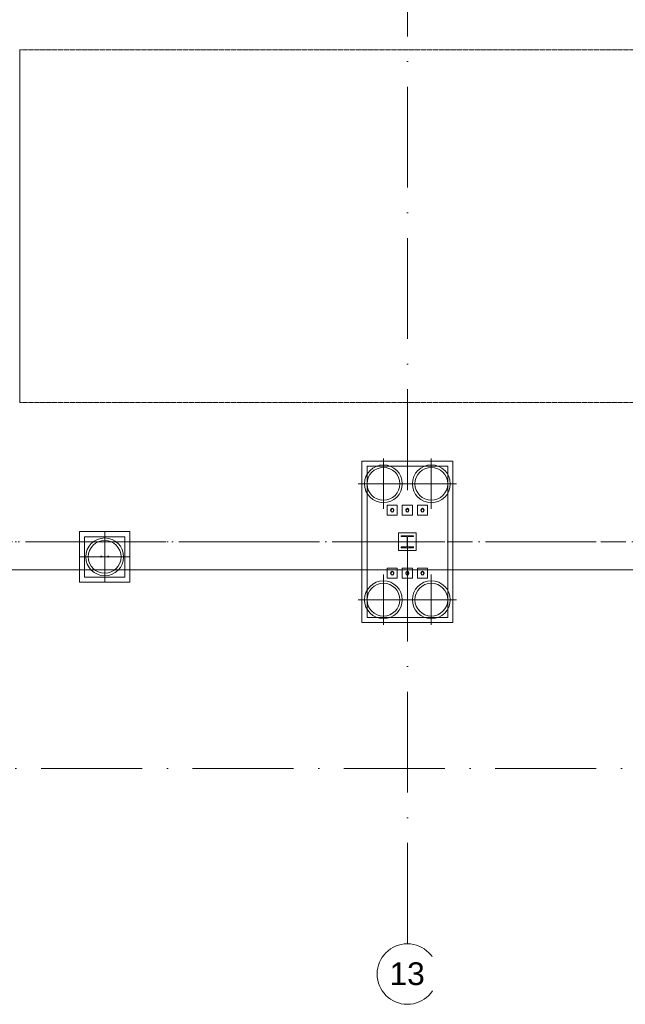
# Model space of a CAD drawing. Header units: millimetres. Extents: x -2694 to 330324, y -17289 to 76899.
# Tile 73 of 142: x 154085 to 166090, y -1426 to 18106. Entities that reach past the tile are written whole.
import ezdxf

# ---------------------------------------------------------------- set-up
doc = ezdxf.new("R2010")
doc.units = ezdxf.units.MM
for name, pattern in [('A_CARA_07', [7, 5, -2]), ('IMPORT-A_CARA_07', [700, 500, -200]), ('IMPORT-A_CARA_15', [760, 500, -130, 0, -130]), ('Čerchovaná 20mm', [3000, 2000, -500, 0, -500])]:
    doc.linetypes.add(name, pattern=pattern)
for name, color, linetype, lineweight in [('02_0_25386_PODLAHA HALY A ZÁKLADY VESTAVKŮ 4_6_2025_dwg', 8, 'Continuous', 9), ('11542_003_OK-HALA_TaO-1_ET_R01_AciS_2025-04-14_sloupy_dwg', 150, 'Continuous', 9), ('CA_OSY', 5, 'IMPORT-A_CARA_15', 13), ('CA_PODLAHA25', 7, 'Continuous', 13), ('CA_POHHRA18', 9, 'Continuous', 9), ('CA_TEXT35', 62, 'Continuous', 9), ('CA_ZAKLADY25', 7, 'Continuous', 13), ('CA_ZAKLADY5', 1, 'Continuous', 25), ('Konstrukční přípoje', 7, 'Continuous', 13), ('SS_HALA_TaO-DODAVKA_STAVEBNI', 140, 'Continuous', 9), ('SS_HALA_TaO-SLOUP', 140, 'Continuous', 9)]:
    doc.layers.add(name, color=color, linetype=linetype, lineweight=lineweight)
doc.styles.add('Arial_1', font='arial.ttf', dxfattribs={"height": 450})

# ---------------------------------------------------------------- blocks, each defined once
blk = doc.blocks.new('02_0_25386_PODLAHA HALY A ZÁKLADY VESTAVKŮ 4_6_2025_dwg-2745952-BOURÁNÍ STÁVAJÍCÍCH ZÁKLADOVÝCH PRVKŮ')
at = {"layer": 'CA_OSY', "color": 10}
blk.add_line((2346008, -1789797), (2597271, -1789797), dxfattribs=at)
blk = doc.blocks.new('pilota 600 mm - D_750_650-2142276-BOURÁNÍ STÁVAJÍCÍCH ZÁKLADOVÝCH PRVKŮ')
at = {"layer": 'CA_POHHRA18'}
for q in [(0, 500), (-500, 0), (0, -500), (500, 0)]:
    blk.add_line((0, 0), q, dxfattribs=at)
blk = doc.blocks.new('pilota 600 mm - D_750_650-2142277-BOURÁNÍ STÁVAJÍCÍCH ZÁKLADOVÝCH PRVKŮ')
at = {"layer": 'CA_POHHRA18'}
for q in [(0, 500), (-500, 0), (500, 0), (0, -500)]:
    blk.add_line((0, 0), q, dxfattribs=at)
blk = doc.blocks.new('pilota 600 mm - D_750_650-2142303-BOURÁNÍ STÁVAJÍCÍCH ZÁKLADOVÝCH PRVKŮ')
at = {"layer": 'CA_POHHRA18'}
for q in [(0, 500), (-500, 0), (0, -500), (500, 0)]:
    blk.add_line((0, 0), q, dxfattribs=at)
blk = doc.blocks.new('11542_003_OK-HALA_TaO-1_ET_R01_AciS_2025-04-14_sloupy_dwg-1858929-BOURÁNÍ STÁVAJÍCÍCH ZÁKLADOVÝCH PRVKŮ')
at = {"layer": '11542_003_OK-HALA_TaO-1_ET_R01_AciS_2025-04-14_sloupy_dwg', "color": 140}
for p, q in [((161650, 7870), (161650, 7853)), ((161890, 7870), (161650, 7870)), ((161650, 7853), (161744, 7853)), ((161765, 7832), (161765, 7668)), ((161775, 7668), (161775, 7832)), ((161796, 7853), (161890, 7853)), ((161890, 7853), (161890, 7870)), ((161744, 7647), (161650, 7647)), ((161650, 7647), (161650, 7630)), ((161650, 7630), (161890, 7630)), ((161890, 7647), (161796, 7647)), ((161890, 7630), (161890, 7647))]:
    blk.add_line(p, q, dxfattribs=at)
for centre, radius, start, end in [((161470, 8375), 32, 0, 180), ((161770, 8375), 32, 0, 180), ((162070, 8375), 32, 0, 180), ((161470, 8375), 32, 180, 0), ((161770, 8375), 32, 180, 0), ((162070, 8375), 32, 180, 0), ((161744, 7832), 21, 0, 90), ((161796, 7832), 21, 90, 180), ((161744, 7668), 21, 270, 0), ((161796, 7668), 21, 180, 270), ((155700, 7455), 10, 0, 180), ((155700, 7455), 10, 180, 0), ((155840, 7455), 10, 0, 180), ((155840, 7455), 10, 180, 0), ((161470, 7125), 32, 0, 180), ((161470, 7125), 32, 180, 0), ((161770, 7125), 32, 0, 180), ((161770, 7125), 32, 180, 0), ((162070, 7125), 32, 0, 180), ((162070, 7125), 32, 180, 0)]:
    blk.add_arc(centre, radius, start, end, dxfattribs=at)
at = {"layer": 'SS_HALA_TaO-DODAVKA_STAVEBNI'}
for centre, start, end in [((161470, 8375), 0, 180), ((161770, 8375), 0, 180), ((162070, 8375), 0, 180), ((161470, 8375), 180, 0), ((161770, 8375), 180, 0), ((162070, 8375), 180, 0), ((161470, 7125), 0, 180), ((161470, 7125), 180, 0), ((161770, 7125), 0, 180), ((161770, 7125), 180, 0), ((162070, 7125), 0, 180), ((162070, 7125), 180, 0)]:
    blk.add_arc(centre, 32, start, end, dxfattribs=at)
at = {"layer": 'SS_HALA_TaO-SLOUP'}
for p, q in [((161650, 7870), (161650, 7853)), ((161890, 7870), (161650, 7870)), ((161650, 7853), (161744, 7853)), ((161765, 7832), (161765, 7668)), ((161775, 7668), (161775, 7832)), ((161796, 7853), (161890, 7853)), ((161890, 7853), (161890, 7870)), ((161744, 7647), (161650, 7647)), ((161650, 7647), (161650, 7630)), ((161650, 7630), (161890, 7630)), ((161890, 7647), (161796, 7647)), ((161890, 7630), (161890, 7647))]:
    blk.add_line(p, q, dxfattribs=at)
for centre, radius, start, end in [((161744, 7832), 21, 0, 90), ((161796, 7832), 21, 90, 180), ((161744, 7668), 21, 270, 0), ((161796, 7668), 21, 180, 270), ((155700, 7455), 10, 0, 180), ((155700, 7455), 10, 180, 0), ((155840, 7455), 10, 0, 180), ((155840, 7455), 10, 180, 0)]:
    blk.add_arc(centre, radius, start, end, dxfattribs=at)
blk = doc.blocks.new('M_Šroub HPM-E - 64_E-V310-BOURÁNÍ STÁVAJÍCÍCH ZÁKLADOVÝCH PRVKŮ')
at = {"layer": 'Konstrukční přípoje', "lineweight": 9}
h = blk.add_hatch(dxfattribs=at)
h.set_pattern_fill('FP_133', color=50, style=0, pattern_type=2)
h.set_pattern_definition([(45, (-161770.05, -8374.87), (-251.4472, 251.4472), []), (45, (-161770.05, -7993.87), (-251.4472, 251.4472), [])])
h.paths.add_polyline_path([(10, -30), (26, -19), (32, 0), (26, 19), (10, 30), (-10, 30), (-26, 19), (-32, 0), (-26, -19), (-10, -30)])
at = {"layer": 'Konstrukční přípoje'}
for p, q in [((-100, -100), (-100, 100)), ((-100, 100), (100, 100)), ((100, 100), (-100, 100)), ((-100, 100), (-100, -100)), ((100, 100), (100, -100)), ((100, -100), (100, 100)), ((100, -100), (-100, -100)), ((-100, -100), (100, -100))]:
    blk.add_line(p, q, dxfattribs=at)
at = {"layer": 'Konstrukční přípoje', "color": 250, "lineweight": 25}
for start, end in [(360, 180), (180, 360)]:
    blk.add_arc((0, 0), 32, start, end, dxfattribs=at)
at = {"layer": 'Konstrukční přípoje'}
for start, end in [(0, 180), (0, 180), (0, 180), (180, 360), (180, 360), (180, 360)]:
    blk.add_arc((0, 0), 32, start, end, dxfattribs=at)
blk = doc.blocks.new('M_Šroub HPM-E - 64_E-V311-BOURÁNÍ STÁVAJÍCÍCH ZÁKLADOVÝCH PRVKŮ')
at = {"layer": 'Konstrukční přípoje'}
for p, q in [((100, 100), (-100, 100)), ((-100, 100), (-100, -100)), ((-100, -100), (-100, 100)), ((-100, 100), (100, 100)), ((100, -100), (100, 100)), ((100, 100), (100, -100)), ((-100, -100), (100, -100)), ((100, -100), (-100, -100))]:
    blk.add_line(p, q, dxfattribs=at)
at = {"layer": 'Konstrukční přípoje', "color": 250, "lineweight": 25}
for start, end in [(360, 180), (180, 360)]:
    blk.add_arc((0, 0), 32, start, end, dxfattribs=at)
at = {"layer": 'Konstrukční přípoje'}
for start, end in [(0, 180), (0, 180), (0, 180), (180, 0), (180, 360), (180, 360)]:
    blk.add_arc((0, 0), 32, start, end, dxfattribs=at)
blk = doc.blocks.new('M_Šroub HPM-E - 64_E-V312-BOURÁNÍ STÁVAJÍCÍCH ZÁKLADOVÝCH PRVKŮ')
at = {"layer": 'Konstrukční přípoje'}
for p, q in [((-100, -100), (-100, 100)), ((-100, 100), (100, 100)), ((100, 100), (-100, 100)), ((-100, 100), (-100, -100)), ((100, 100), (100, -100)), ((100, -100), (100, 100)), ((100, -100), (-100, -100)), ((-100, -100), (100, -100))]:
    blk.add_line(p, q, dxfattribs=at)
at = {"layer": 'Konstrukční přípoje', "color": 250, "lineweight": 25}
for start, end in [(360, 180), (180, 360)]:
    blk.add_arc((0, 0), 32, start, end, dxfattribs=at)
at = {"layer": 'Konstrukční přípoje'}
for start, end in [(0, 180), (0, 180), (0, 180), (180, 360), (180, 360), (180, 360)]:
    blk.add_arc((0, 0), 32, start, end, dxfattribs=at)
blk = doc.blocks.new('M_Šroub HPM-E - 64_E-V313-BOURÁNÍ STÁVAJÍCÍCH ZÁKLADOVÝCH PRVKŮ')
at = {"layer": 'Konstrukční přípoje'}
for p, q in [((100, 100), (-100, 100)), ((-100, 100), (-100, -100)), ((-100, -100), (-100, 100)), ((-100, 100), (100, 100)), ((100, -100), (100, 100)), ((100, 100), (100, -100)), ((-100, -100), (100, -100)), ((100, -100), (-100, -100))]:
    blk.add_line(p, q, dxfattribs=at)
at = {"layer": 'Konstrukční přípoje', "color": 250, "lineweight": 25}
for start, end in [(360, 180), (180, 360)]:
    blk.add_arc((0, 0), 32, start, end, dxfattribs=at)
at = {"layer": 'Konstrukční přípoje'}
for start, end in [(0, 180), (0, 180), (0, 180), (180, 0), (180, 360), (180, 360)]:
    blk.add_arc((0, 0), 32, start, end, dxfattribs=at)
blk = doc.blocks.new('M_Šroub HPM-E - 64_E-V314-BOURÁNÍ STÁVAJÍCÍCH ZÁKLADOVÝCH PRVKŮ')
at = {"layer": 'Konstrukční přípoje'}
for p, q in [((-100, -100), (-100, 100)), ((-100, 100), (100, 100)), ((100, 100), (-100, 100)), ((-100, 100), (-100, -100)), ((100, 100), (100, -100)), ((100, -100), (100, 100)), ((100, -100), (-100, -100)), ((-100, -100), (100, -100))]:
    blk.add_line(p, q, dxfattribs=at)
at = {"layer": 'Konstrukční přípoje', "color": 250, "lineweight": 25}
for start, end in [(360, 180), (180, 360)]:
    blk.add_arc((0, 0), 32, start, end, dxfattribs=at)
at = {"layer": 'Konstrukční přípoje'}
for start, end in [(0, 180), (0, 180), (0, 180), (180, 360), (180, 360), (180, 360)]:
    blk.add_arc((0, 0), 32, start, end, dxfattribs=at)
blk = doc.blocks.new('M_Šroub HPM-E - 64_E-V315-BOURÁNÍ STÁVAJÍCÍCH ZÁKLADOVÝCH PRVKŮ')
at = {"layer": 'Konstrukční přípoje', "lineweight": 9}
h = blk.add_hatch(dxfattribs=at)
h.set_pattern_fill('FP_134', color=50, style=0, pattern_type=2)
h.set_pattern_definition([(45, (-161470.05, -7124.87), (-251.4472, 251.4472), []), (45, (-161470.05, -6743.87), (-251.4472, 251.4472), [])])
h.paths.add_polyline_path([(10, -30), (26, -19), (32, 0), (26, 19), (10, 30), (-10, 30), (-26, 19), (-32, 0), (-26, -19), (-10, -30)])
at = {"layer": 'Konstrukční přípoje'}
for p, q in [((100, 100), (-100, 100)), ((-100, 100), (-100, -100)), ((-100, -100), (-100, 100)), ((-100, 100), (100, 100)), ((100, -100), (100, 100)), ((100, 100), (100, -100)), ((-100, -100), (100, -100)), ((100, -100), (-100, -100))]:
    blk.add_line(p, q, dxfattribs=at)
at = {"layer": 'Konstrukční přípoje', "color": 250, "lineweight": 25}
for start, end in [(360, 180), (180, 360)]:
    blk.add_arc((0, 0), 32, start, end, dxfattribs=at)
at = {"layer": 'Konstrukční přípoje'}
for start, end in [(0, 180), (0, 180), (0, 180), (180, 0), (180, 360), (180, 360)]:
    blk.add_arc((0, 0), 32, start, end, dxfattribs=at)
blk = doc.blocks.new('Osnova - Bublina osnovy 12mm-4850-BOURÁNÍ STÁVAJÍCÍCH ZÁKLADOVÝCH PRVKŮ')
at = {"layer": 'CA_TEXT35'}
blk.add_circle((0, 0), 6, dxfattribs=at)

msp = doc.modelspace()

# ---------------------------------------------------------------- linework, layer by layer
at = {"layer": 'CA_OSY', "linetype": 'Čerchovaná 20mm', "lineweight": 9}
for p, q in [((161770, -226.2), (161770, 75699.1)), ((-1493.6, 7749.9), (299971.9, 7749.9)), ((-1493.6, 3254.9), (299971.9, 3254.9))]:
    msp.add_line(p, q, dxfattribs=at)
at = {"layer": 'CA_PODLAHA25'}
msp.add_line((205330, 7189.9), (4070, 7189.9), dxfattribs=at)
at = {"layer": 'CA_ZAKLADY25', "color": 240, "linetype": 'A_CARA_07', "lineweight": 9}
for p, q in [((154090, 10509.9), (154090, 17509.9)), ((154090, 17509.9), (178090, 17509.9)), ((178090, 10509.9), (154090, 10509.9))]:
    msp.add_line(p, q, dxfattribs=at)
at = {"layer": 'CA_ZAKLADY25', "lineweight": 9}
for p, q in [((160870, 6149.9), (160870, 9349.9)), ((160870, 9349.9), (162670, 9349.9)), ((162670, 9349.9), (160870, 9349.9)), ((160870, 9349.9), (160870, 6149.9)), ((162670, 9349.9), (162670, 6149.9)), ((162670, 6149.9), (162670, 9349.9)), ((155270, 6949.9), (155270, 7949.9)), ((155270, 7949.9), (156270, 7949.9)), ((156270, 7949.9), (155270, 7949.9)), ((155270, 7949.9), (155270, 6949.9)), ((156270, 7949.9), (156270, 6949.9)), ((156270, 6949.9), (156270, 7949.9)), ((156270, 6949.9), (155270, 6949.9)), ((155270, 6949.9), (156270, 6949.9)), ((162670, 6149.9), (160870, 6149.9)), ((160870, 6149.9), (162670, 6149.9))]:
    msp.add_line(p, q, dxfattribs=at)
at = {"layer": 'CA_ZAKLADY25'}
for p, q in [((162570, 9249.9), (160970, 9249.9)), ((160970, 9249.9), (160970, 6249.9)), ((160970, 6249.9), (160970, 9249.9)), ((160970, 9249.9), (162570, 9249.9)), ((162570, 6249.9), (162570, 9249.9)), ((162570, 9249.9), (162570, 6249.9)), ((156170, 7849.9), (155370, 7849.9)), ((155370, 7849.9), (155370, 7049.9)), ((155370, 7049.9), (155370, 7849.9)), ((155370, 7849.9), (156170, 7849.9)), ((156170, 7049.9), (156170, 7849.9)), ((156170, 7849.9), (156170, 7049.9)), ((161595, 7924.9), (161945, 7924.9)), ((161595, 7574.9), (161595, 7924.9)), ((161945, 7924.9), (161595, 7924.9)), ((161595, 7924.9), (161595, 7574.9)), ((161945, 7924.9), (161945, 7574.9)), ((161945, 7574.9), (161945, 7924.9)), ((161945, 7574.9), (161595, 7574.9)), ((161595, 7574.9), (161945, 7574.9)), ((155370, 7049.9), (156170, 7049.9)), ((156170, 7049.9), (155370, 7049.9)), ((160970, 6249.9), (162570, 6249.9)), ((162570, 6249.9), (160970, 6249.9))]:
    msp.add_line(p, q, dxfattribs=at)
at = {"layer": 'CA_ZAKLADY25', "lineweight": 9}
for centre, radius, start, end in [((161295, 8899.9), 375, 0, 180), ((161295, 8899.9), 375, 0, 180), ((161295, 8899.9), 325, 90, 270), ((161295, 8899.9), 325, 90, 270), ((161295, 8899.9), 325, 270, 90), ((161295, 8899.9), 325, 270, 90), ((162245, 8899.9), 375, 0, 180), ((162245, 8899.9), 375, 0, 180), ((162245, 8899.9), 325, 90, 270), ((162245, 8899.9), 325, 90, 270), ((162245, 8899.9), 325, 270, 90), ((162245, 8899.9), 325, 270, 90), ((161295, 8899.9), 375, 180, 360), ((161295, 8899.9), 375, 180, 360), ((162245, 8899.9), 375, 180, 0), ((162245, 8899.9), 375, 180, 0), ((155770, 7449.9), 375, 0, 180), ((155770, 7449.9), 375, 0, 180), ((155770, 7449.9), 325, 90, 270), ((155770, 7449.9), 325, 90, 270), ((155770, 7449.9), 325, 270, 90), ((155770, 7449.9), 325, 270, 90), ((155770, 7449.9), 375, 180, 0), ((155770, 7449.9), 375, 180, 0), ((161295, 6599.9), 375, 0, 180), ((161295, 6599.9), 375, 0, 180), ((161295, 6599.9), 325, 90, 270), ((161295, 6599.9), 325, 90, 270), ((161295, 6599.9), 325, 270, 90), ((161295, 6599.9), 325, 270, 90), ((162245, 6599.9), 375, 0, 180), ((162245, 6599.9), 375, 0, 180), ((162245, 6599.9), 325, 90, 270), ((162245, 6599.9), 325, 90, 270), ((162245, 6599.9), 325, 270, 90), ((162245, 6599.9), 325, 270, 90), ((161295, 6599.9), 375, 180, 0), ((161295, 6599.9), 375, 180, 360), ((162245, 6599.9), 375, 180, 0), ((162245, 6599.9), 375, 180, 0)]:
    msp.add_arc(centre, radius, start, end, dxfattribs=at)
at = {"layer": 'CA_ZAKLADY5', "color": 240, "linetype": 'A_CARA_07', "lineweight": 9}
for p, q in [((178090, 17509.9), (154090, 17509.9)), ((154090, 17509.9), (154090, 10509.9)), ((154090, 10509.9), (178090, 10509.9))]:
    msp.add_line(p, q, dxfattribs=at)

# ---------------------------------------------------------------- block references
at = {"layer": '02_0_25386_PODLAHA HALY A ZÁKLADY VESTAVKŮ 4_6_2025_dwg', "color": 240, "linetype": 'IMPORT-A_CARA_07'}
msp.add_blockref('02_0_25386_PODLAHA HALY A ZÁKLADY VESTAVKŮ 4_6_2025_dwg-2745952-BOURÁNÍ STÁVAJÍCÍCH ZÁKLADOVÝCH PRVKŮ', (-2306582.6, 1797547.1), dxfattribs=at)
at = {"layer": '11542_003_OK-HALA_TaO-1_ET_R01_AciS_2025-04-14_sloupy_dwg', "color": 140}
msp.add_blockref('11542_003_OK-HALA_TaO-1_ET_R01_AciS_2025-04-14_sloupy_dwg-1858929-BOURÁNÍ STÁVAJÍCÍCH ZÁKLADOVÝCH PRVKŮ', (0, 0), dxfattribs=at)
at = {"layer": 'CA_POHHRA18'}
for name, p in [('pilota 600 mm - D_750_650-2142276-BOURÁNÍ STÁVAJÍCÍCH ZÁKLADOVÝCH PRVKŮ', (161295, 8899.9)), ('pilota 600 mm - D_750_650-2142277-BOURÁNÍ STÁVAJÍCÍCH ZÁKLADOVÝCH PRVKŮ', (161295, 6599.9))]:
    msp.add_blockref(name, p, dxfattribs=at)
at = {"layer": 'CA_POHHRA18', "rotation": 180}
for name, p in [('pilota 600 mm - D_750_650-2142277-BOURÁNÍ STÁVAJÍCÍCH ZÁKLADOVÝCH PRVKŮ', (162245, 8899.9)), ('pilota 600 mm - D_750_650-2142303-BOURÁNÍ STÁVAJÍCÍCH ZÁKLADOVÝCH PRVKŮ', (155770, 7449.9)), ('pilota 600 mm - D_750_650-2142276-BOURÁNÍ STÁVAJÍCÍCH ZÁKLADOVÝCH PRVKŮ', (162245, 6599.9))]:
    msp.add_blockref(name, p, dxfattribs=at)
at = {"layer": 'CA_TEXT35', "xscale": 99.99999999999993, "yscale": 99.99999999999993, "zscale": 99.99999999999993}
msp.add_blockref('Osnova - Bublina osnovy 12mm-4850-BOURÁNÍ STÁVAJÍCÍCH ZÁKLADOVÝCH PRVKŮ', (161770, -826.2), dxfattribs=at)
at = {"layer": 'Konstrukční přípoje'}
for name, p in [('M_Šroub HPM-E - 64_E-V314-BOURÁNÍ STÁVAJÍCÍCH ZÁKLADOVÝCH PRVKŮ', (161470, 8374.9)), ('M_Šroub HPM-E - 64_E-V310-BOURÁNÍ STÁVAJÍCÍCH ZÁKLADOVÝCH PRVKŮ', (161770, 8374.9)), ('M_Šroub HPM-E - 64_E-V312-BOURÁNÍ STÁVAJÍCÍCH ZÁKLADOVÝCH PRVKŮ', (162070, 8374.9)), ('M_Šroub HPM-E - 64_E-V315-BOURÁNÍ STÁVAJÍCÍCH ZÁKLADOVÝCH PRVKŮ', (161470, 7124.9)), ('M_Šroub HPM-E - 64_E-V311-BOURÁNÍ STÁVAJÍCÍCH ZÁKLADOVÝCH PRVKŮ', (161770, 7124.9)), ('M_Šroub HPM-E - 64_E-V313-BOURÁNÍ STÁVAJÍCÍCH ZÁKLADOVÝCH PRVKŮ', (162070, 7124.9))]:
    msp.add_blockref(name, p, dxfattribs=at)

# ---------------------------------------------------------------- next in the draw order: texts
at = {"layer": 'CA_TEXT35', "insert": (161415.9, -593.6), "char_height": 450, "width": 849.789, "attachment_point": 1, "style": 'Arial_1', "bg_fill": 3, "box_fill_scale": 1.25, "bg_fill_color": 256, "bg_fill_true_color": 13158600, "bg_fill_transparency": 0}
msp.add_mtext('13', dxfattribs=at)

doc.saveas('drawing.dxf')
